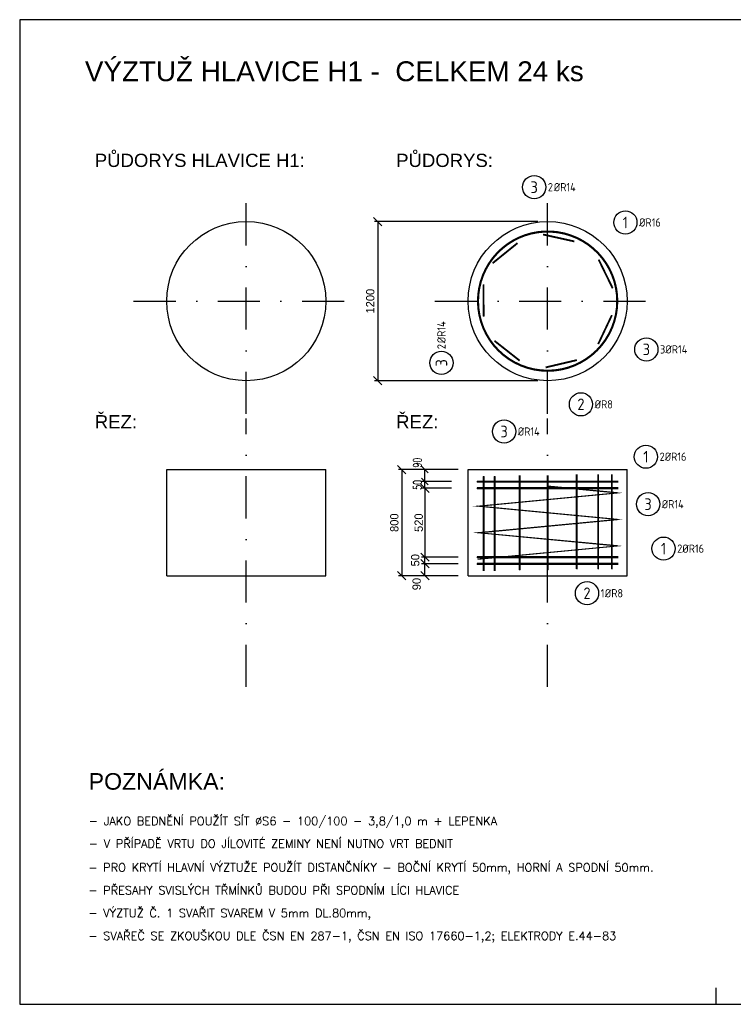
# Model space of a CAD drawing. Header units: millimetres. Extents: x 0 to 10761, y 0 to 7425.
# Tile 1 of 2: x 0 to 5380, y 0 to 7425. Entities that reach past the tile are written whole.
import ezdxf
from ezdxf.enums import TextEntityAlignment as Align

# ---------------------------------------------------------------- set-up
doc = ezdxf.new("R2010")
doc.units = ezdxf.units.MM
doc.header["$LTSCALE"] = 50
doc.linetypes.add('CERCHOVANA2', pattern=[12.7, 6.35, -3.175, 0, -3.175])
for name, color, linetype in [('CBMA0_12', 4, 'Continuous'), ('HLAVICE', 2, 'Continuous'), ('KOTY', 4, 'Continuous'), ('KOTY25', 7, 'Continuous'), ('MODUL', 1, 'CERCHOVANA2'), ('PILOTA', 4, 'Continuous'), ('TEXT05', 6, 'Continuous')]:
    doc.layers.add(name, color=color, linetype=linetype)
doc.styles.add('PAVLA', font='ARIAL.TTF')
doc.styles.add('RECOC_ISO9', font='ISO9.shx')
doc.styles.add('RomanS', font='romans.shx')
doc.styles.add('SIMPLEX', font='simplex.shx', dxfattribs={"width": 0.7})
doc.dimstyles.new('CKB', dxfattribs={"dimtxt": 400, "dimasz": 400, "dimexe": 200, "dimexo": 2554.988846, "dimgap": 200, "dimtad": 1, "dimdec": 3, "dimrnd": 1, "dimzin": 0, "dimdsep": 46, "dimtxsty": 'SIMPLEX', "dimblk1": 'OBLIQUE', "dimblk2": 'OBLIQUE', "dimsah": 1, "dimcen": 90, "dimdle": 200, "dimclrd": 141, "dimclre": 141, "dimclrt": 141, "dimadec": 0, "dimazin": 0, "dimtfac": 1, "dimtdec": 3, "dimtix": 1, "dimtmove": 2, "dimatfit": 3, "dimldrblk": 'OBLIQUE', "dimfxl": 0, "dimtolj": 1, "dimtzin": 0, "dimarcsym": 0})
doc.dimstyles.new('ISO-25', dxfattribs={"dimtxt": 2.5, "dimasz": 2.5, "dimexe": 1.25, "dimexo": 0.625, "dimtad": 1, "dimtxsty": 'Standard', "dimcen": 2.5, "dimadec": 0, "dimazin": 0, "dimtfac": 1, "dimtmove": 0, "dimatfit": 3, "dimfxl": 0, "dimarcsym": 0})

# ---------------------------------------------------------------- blocks, each defined once
blk = doc.blocks.new('*U12', base_point=(15165.8, 4002.6))
at = {"color": 7}
blk.add_lwpolyline([(15841.9, 4131.6, 0, 0, 0), (15736, 4036.1, 25, 0, 0), (15698.8, 4002.6, 0, 0, 0)], format="xyseb", close=True, dxfattribs=at)
at = {"color": 200, "const_width": 16}
blk.add_lwpolyline([(14632.8, 4002.6), (15698.8, 4002.6)], dxfattribs=at)
at = {"color": 200}
blk.add_lwpolyline([(14632.8, 4002.6), (15698.8, 4002.6)], dxfattribs=at)
blk = doc.blocks.new('*U13', base_point=(15165.8, 3952.6))
at = {"color": 7}
blk.add_lwpolyline([(15849.3, 4124.3, 0, 0, 0), (15731.8, 3990.2, 25, 0, 0), (15698.8, 3952.6, 0, 0, 0)], format="xyseb", close=True, dxfattribs=at)
at = {"color": 200, "const_width": 16}
blk.add_lwpolyline([(14632.8, 3952.6), (15698.8, 3952.6)], dxfattribs=at)
at = {"color": 200}
blk.add_lwpolyline([(14632.8, 3952.6), (15698.8, 3952.6)], dxfattribs=at)
blk = doc.blocks.new('*U14', base_point=(15165.8, 4002.6))
at = {"color": 240}
blk.add_circle((15906.9, 4190.1), 87.5, dxfattribs=at)
for name, p in [('*U12', (15165.8, 4002.6)), ('*U13', (15165.8, 3952.6))]:
    blk.add_blockref(name, p)
at = {"color": 3, "style": 'RECOC_ISO9'}
blk.add_text('1', height=87.5, dxfattribs=at).set_placement((15906.9, 4190.1), align=Align.MIDDLE_CENTER)
at = {"style": 'RECOC_ISO9'}
blk.add_text('2%%cR16', height=62.5, dxfattribs=at).set_placement((16010.1, 4190.1), align=Align.MIDDLE_LEFT)
blk = doc.blocks.new('*U11', base_point=(15165.8, 5363.3))
at = {"color": 200, "const_width": 16}
blk.add_lwpolyline([(15690.8, 5362.7, 1.000632), (14640.8, 5363.3, 1), (15690.8, 5363.3, 0.134451)], format="xyb", dxfattribs=at)
at = {"color": 200}
blk.add_lwpolyline([(15690.8, 5362.7, 1.000632), (14640.8, 5363.3, 1), (15690.8, 5363.3, 0.134451)], format="xyb", dxfattribs=at)
at = {"color": 7}
blk.add_lwpolyline([(15681.3, 5904.8, 0, 0, 0), (15537.7, 5799.9, 25, 0, 0), (15497.3, 5770.4, 0, 0, 0)], format="xyseb", close=True, dxfattribs=at)
at = {"color": 140, "const_width": 16}
blk.add_lwpolyline([(15690.8, 5363.3, 0.134451), (15617.6, 5630.8, 0.134129)], format="xyb", dxfattribs=at)
at = {"color": 140}
blk.add_lwpolyline([(15690.8, 5363.3, 0.134451), (15617.6, 5630.8, 0.134129)], format="xyb", dxfattribs=at)
at = {"color": 7}
blk.add_circle((15752, 5956.5), 87.5, dxfattribs=at)
at = {"color": 3, "style": 'RECOC_ISO9'}
blk.add_text('1', height=87.5, dxfattribs=at).set_placement((15752, 5956.5), align=Align.MIDDLE_CENTER)
at = {"style": 'RECOC_ISO9'}
blk.add_text('%%cR16', height=62.5, dxfattribs=at).set_placement((15855.1, 5956.5), align=Align.MIDDLE_LEFT)
blk = doc.blocks.new('_Oblique')
at = {"color": 0, "linetype": 'ByBlock', "lineweight": -2}
blk.add_line((-0.5, -0.5), (0.5, 0.5), dxfattribs=at)
blk = doc.blocks.new('*D70')
at = {"layer": 'Defpoints', "color": 0}
for p in [(3980.4, 5902.6), (2699.4, 4702.6), (3980.4, 4702.6)]:
    blk.add_point(p, dxfattribs=at)
at = {"layer": 'KOTY', "color": 0, "lineweight": -2}
for p, q in [((3905.4, 5902.6), (2674.4, 5902.6)), ((2699.4, 5902.6), (2699.4, 4702.6)), ((3905.4, 4702.6), (2674.4, 4702.6))]:
    blk.add_line(p, q, dxfattribs=at)
at = {"layer": 'KOTY', "color": 0, "lineweight": -2, "xscale": 62.5, "yscale": 62.5, "zscale": 62.5}
for p, rotation in [((2699.4, 5902.6), 90), ((2699.4, 4702.6), 270)]:
    blk.add_blockref('_Oblique', p, dxfattribs=dict(at, rotation=rotation))
at = {"layer": 'KOTY', "color": 0, "insert": (2643.2, 5302.6), "char_height": 62.5, "attachment_point": 5, "rotation": 90}
blk.add_mtext('1200', dxfattribs=at)
blk = doc.blocks.new('*D71')
at = {"layer": 'CBMA0_12', "color": 4, "lineweight": -2}
for p, q in [((3255.4, 4031.9), (3030.4, 4031.9)), ((3055.4, 3941.9), (3055.4, 4031.9)), ((3255.4, 3941.9), (3030.4, 3941.9))]:
    blk.add_line(p, q, dxfattribs=at)
at = {"layer": 'Defpoints', "color": 0}
for p in [(3055.4, 4031.9), (3380.4, 4031.9), (3380.4, 3941.9)]:
    blk.add_point(p, dxfattribs=at)
at = {"layer": 'CBMA0_12', "color": 4, "lineweight": -2, "xscale": 50, "yscale": 50, "zscale": 50}
for p, rotation in [((3055.4, 4031.9), 90), ((3055.4, 3941.9), 270)]:
    blk.add_blockref('_Oblique', p, dxfattribs=dict(at, rotation=rotation))
at = {"layer": 'CBMA0_12', "color": 4, "insert": (2998.4, 4084.6), "char_height": 62.5, "attachment_point": 5, "rotation": 90, "style": 'SIMPLEX'}
blk.add_mtext('\\A1;90', dxfattribs=at)
blk = doc.blocks.new('*D72')
at = {"layer": 'CBMA0_12', "color": 4, "lineweight": -2}
for p, q in [((3255.4, 3941.9), (3030.4, 3941.9)), ((3055.4, 3941.9), (3055.4, 3991.9)), ((3055.4, 3891.9), (3055.4, 3941.9)), ((3255.4, 3891.9), (3030.4, 3891.9)), ((3055.4, 3891.9), (3055.4, 3841.9))]:
    blk.add_line(p, q, dxfattribs=at)
at = {"layer": 'Defpoints', "color": 0}
for p in [(3055.4, 3941.9), (3380.4, 3941.9), (3380.4, 3891.9)]:
    blk.add_point(p, dxfattribs=at)
at = {"layer": 'CBMA0_12', "color": 4, "lineweight": -2, "xscale": 50, "yscale": 50, "zscale": 50}
for p, rotation in [((3055.4, 3941.9), 270), ((3055.4, 3891.9), 90)]:
    blk.add_blockref('_Oblique', p, dxfattribs=dict(at, rotation=rotation))
at = {"layer": 'CBMA0_12', "color": 4, "insert": (2999.1, 3916.9), "char_height": 62.5, "attachment_point": 5, "rotation": 90, "style": 'SIMPLEX'}
blk.add_mtext('\\A1;50', dxfattribs=at)
blk = doc.blocks.new('*U15', base_point=(15165.8, 2832.6))
at = {"color": 200, "const_width": 16}
blk.add_lwpolyline([(14632.8, 2832.6), (15698.8, 2832.6)], dxfattribs=at)
at = {"color": 200}
blk.add_lwpolyline([(14632.8, 2832.6), (15698.8, 2832.6)], dxfattribs=at)
at = {"color": 7}
blk.add_lwpolyline([(15953.8, 2880.8, 0, 0, 0), (15747.9, 2841.9, 25, 0, 0), (15698.8, 2832.6, 0, 0, 0)], format="xyseb", close=True, dxfattribs=at)
blk = doc.blocks.new('*U16', base_point=(15165.8, 2782.6))
at = {"color": 7}
blk.add_lwpolyline([(15956.8, 2869.2, 0, 0, 0), (15746.2, 2798.5, 25, 0, 0), (15698.8, 2782.6, 0, 0, 0)], format="xyseb", close=True, dxfattribs=at)
at = {"color": 200, "const_width": 16}
blk.add_lwpolyline([(14632.8, 2782.6), (15698.8, 2782.6)], dxfattribs=at)
at = {"color": 200}
blk.add_lwpolyline([(14632.8, 2782.6), (15698.8, 2782.6)], dxfattribs=at)
blk = doc.blocks.new('*U17', base_point=(15165.8, 2832.6))
at = {"color": 240}
blk.add_circle((16039.8, 2897), 87.5, dxfattribs=at)
for name, p in [('*U15', (15165.8, 2832.6)), ('*U16', (15165.8, 2782.6))]:
    blk.add_blockref(name, p)
at = {"color": 3, "style": 'RECOC_ISO9'}
blk.add_text('1', height=87.5, dxfattribs=at).set_placement((16039.8, 2897), align=Align.MIDDLE_CENTER)
at = {"style": 'RECOC_ISO9'}
blk.add_text('2%%cR16', height=62.5, dxfattribs=at).set_placement((16142.9, 2897), align=Align.MIDDLE_LEFT)
blk = doc.blocks.new('*D74')
at = {"layer": 'Defpoints', "color": 0}
for p in [(3055.4, 3371.9), (3379.8, 3371.9), (3379.8, 3321.9)]:
    blk.add_point(p, dxfattribs=at)
at = {"layer": 'KOTY', "color": 0, "lineweight": -2}
for p, q in [((3304.8, 3371.9), (3030.4, 3371.9)), ((3055.4, 3321.9), (3055.4, 3371.9)), ((3304.8, 3321.9), (3030.4, 3321.9))]:
    blk.add_line(p, q, dxfattribs=at)
at = {"layer": 'KOTY', "color": 0, "lineweight": -2, "xscale": 62.5, "yscale": 62.5, "zscale": 62.5}
for p, rotation in [((3055.4, 3371.9), 90), ((3055.4, 3321.9), 270)]:
    blk.add_blockref('_Oblique', p, dxfattribs=dict(at, rotation=rotation))
at = {"layer": 'KOTY', "color": 0, "insert": (2982.3, 3349), "char_height": 62.5, "attachment_point": 5, "rotation": 90}
blk.add_mtext('50', dxfattribs=at)
blk = doc.blocks.new('*D75')
at = {"layer": 'Defpoints', "color": 0}
for p in [(3055.4, 3321.9), (3379.8, 3321.9), (3379.8, 3231.9)]:
    blk.add_point(p, dxfattribs=at)
at = {"layer": 'KOTY', "color": 0, "lineweight": -2}
for p, q in [((3304.8, 3321.9), (3030.4, 3321.9)), ((3055.4, 3231.9), (3055.4, 3321.9)), ((3304.8, 3231.9), (3030.4, 3231.9))]:
    blk.add_line(p, q, dxfattribs=at)
at = {"layer": 'KOTY', "color": 0, "lineweight": -2, "xscale": 62.5, "yscale": 62.5, "zscale": 62.5}
for p, rotation in [((3055.4, 3321.9), 90), ((3055.4, 3231.9), 270)]:
    blk.add_blockref('_Oblique', p, dxfattribs=dict(at, rotation=rotation))
at = {"layer": 'KOTY', "color": 0, "insert": (2992.9, 3169.1), "char_height": 62.5, "attachment_point": 5, "rotation": 90}
blk.add_mtext('90', dxfattribs=at)
blk = doc.blocks.new('*D76')
at = {"layer": 'Defpoints', "color": 0}
for p in [(3380.4, 4031.9), (2881, 3231.9), (3380.4, 3231.9)]:
    blk.add_point(p, dxfattribs=at)
at = {"layer": 'KOTY', "color": 0, "lineweight": -2}
for p, q in [((3305.4, 4031.9), (2856, 4031.9)), ((2881, 4031.9), (2881, 3231.9)), ((3305.4, 3231.9), (2856, 3231.9))]:
    blk.add_line(p, q, dxfattribs=at)
at = {"layer": 'KOTY', "color": 0, "lineweight": -2, "xscale": 62.5, "yscale": 62.5, "zscale": 62.5}
for p, rotation in [((2881, 4031.9), 90), ((2881, 3231.9), 270)]:
    blk.add_blockref('_Oblique', p, dxfattribs=dict(at, rotation=rotation))
at = {"layer": 'KOTY', "color": 0, "insert": (2824.8, 3631.9), "char_height": 62.5, "attachment_point": 5, "rotation": 90}
blk.add_mtext('800', dxfattribs=at)
blk = doc.blocks.new('*D77')
at = {"layer": 'Defpoints', "color": 0}
for p in [(3380.4, 3891.9), (3055.4, 3371.9), (3379.8, 3371.9)]:
    blk.add_point(p, dxfattribs=at)
at = {"layer": 'KOTY', "lineweight": -2}
for p, q in [((3255.4, 3891.9), (3030.4, 3891.9)), ((3055.4, 3891.9), (3055.4, 3371.9)), ((3254.8, 3371.9), (3030.4, 3371.9))]:
    blk.add_line(p, q, dxfattribs=at)
at = {"layer": 'KOTY', "lineweight": -2, "xscale": 62.5, "yscale": 62.5, "zscale": 62.5}
for p, rotation in [((3055.4, 3891.9), 90), ((3055.4, 3371.9), 270)]:
    blk.add_blockref('_Oblique', p, dxfattribs=dict(at, rotation=rotation))
at = {"layer": 'KOTY', "insert": (3008.5, 3631.9), "char_height": 62.5, "attachment_point": 5, "rotation": 90}
blk.add_mtext('520', dxfattribs=at)
blk = doc.blocks.new('*U95', base_point=(3980.5, 4806.4))
at = {"color": 7}
blk.add_lwpolyline([(4638.5, 4923.8, 0, 0, 0), (4093, 4829.7, 25, 0, 0), (4043.8, 4821.2, 0, 0, 0)], format="xyseb", dxfattribs=at)
at = {"color": 200, "const_width": 14}
blk.add_lwpolyline([(3965.9, 4802.9), (4199.6, 4857.8)], dxfattribs=at)
at = {"color": 200}
blk.add_lwpolyline([(3965.9, 4802.9), (4199.6, 4857.8)], dxfattribs=at)
blk = doc.blocks.new('*U96', base_point=(4368.5, 4993.3))
at = {"color": 200, "const_width": 14}
blk.add_lwpolyline([(4362, 4979.7), (4464.8, 5196.7)], dxfattribs=at)
at = {"color": 200}
blk.add_lwpolyline([(4362, 4979.7), (4464.8, 5196.7)], dxfattribs=at)
at = {"color": 7}
blk.add_lwpolyline([(4642.1, 4967.2, 0, 0, 0), (4443.6, 5035.7, 25, 0, 0), (4396.3, 5052, 0, 0, 0)], format="xyseb", dxfattribs=at)
blk = doc.blocks.new('*U97', base_point=(4464.2, 5413.1))
at = {"color": 200, "const_width": 14}
blk.add_lwpolyline([(4470.8, 5399.6), (4365.3, 5615.3)], dxfattribs=at)
at = {"color": 200}
blk.add_lwpolyline([(4470.8, 5399.6), (4365.3, 5615.3)], dxfattribs=at)
at = {"color": 7}
blk.add_lwpolyline([(4683, 5015.6, 0, 0, 0), (4459.5, 5427.6, 25, 0, 0), (4435.7, 5471.5, 0, 0, 0)], format="xyseb", dxfattribs=at)
blk = doc.blocks.new('*U98', base_point=(3980.5, 4806.4))
at = {"color": 240}
blk.add_circle((4724.8, 4938.7), 87.5, dxfattribs=at)
for name, p in [('*U97', (4464.2, 5413.1)), ('*U96', (4368.5, 4993.3)), ('*U95', (3980.5, 4806.4))]:
    blk.add_blockref(name, p)
at = {"color": 3, "style": 'RECOC_ISO9'}
blk.add_text('3', height=87.5, dxfattribs=at).set_placement((4724.8, 4938.7), align=Align.MIDDLE_CENTER)
at = {"style": 'RECOC_ISO9'}
for s, p in [('3', (4827.9, 4938.7)), ('%%cR14', (4868.1, 4938.7))]:
    blk.add_text(s, height=62.5, dxfattribs=at).set_placement(p, align=Align.MIDDLE_LEFT)
blk = doc.blocks.new('*U102', base_point=(3496.6, 5413))
at = {"color": 200, "const_width": 14}
blk.add_lwpolyline([(3496.5, 5428), (3498, 5188)], dxfattribs=at)
at = {"color": 200}
blk.add_lwpolyline([(3496.5, 5428), (3498, 5188)], dxfattribs=at)
at = {"color": 7}
blk.add_lwpolyline([(3226.1, 4911.7, 0, 0, 0), (3470.6, 5305.5, 25, 0, 0), (3497, 5348, 0, 0, 0)], format="xyseb", dxfattribs=at)
blk = doc.blocks.new('*U103', base_point=(3592.5, 4993.2))
at = {"color": 200, "const_width": 14}
blk.add_lwpolyline([(3580.7, 5002.5), (3769.3, 4854)], dxfattribs=at)
at = {"color": 200}
blk.add_lwpolyline([(3580.7, 5002.5), (3769.3, 4854)], dxfattribs=at)
at = {"color": 7}
blk.add_lwpolyline([(3264.8, 4858.6, 0, 0, 0), (3595, 4940.9, 25, 0, 0), (3643.6, 4953, 0, 0, 0)], format="xyseb", dxfattribs=at)
blk = doc.blocks.new('*U104', base_point=(3496.6, 5413))
at = {"color": 240}
blk.add_circle((3179.9, 4837.4), 87.5, dxfattribs=at)
for name, p in [('*U102', (3496.6, 5413)), ('*U103', (3592.5, 4993.2))]:
    blk.add_blockref(name, p)
at = {"style": 'RECOC_ISO9'}
for s, p in [('%%cR14', (3179.9, 4985.2)), ('2', (3179.9, 4940.5))]:
    blk.add_text(s, height=62.5, rotation=90, dxfattribs=at).set_placement(p, align=Align.MIDDLE_LEFT)
at = {"color": 3, "style": 'RECOC_ISO9'}
blk.add_text('3', height=87.5, rotation=90, dxfattribs=at).set_placement((3179.9, 4837.4), align=Align.MIDDLE_CENTER)
blk = doc.blocks.new('*U108', base_point=(3578.3, 5598.8))
at = {"color": 7}
blk.add_lwpolyline([(3841.4, 6083.1, 0, 0, 0), (3650.4, 5684.8, 25, 0, 0), (3628.8, 5639.7, 0, 0, 0)], format="xyseb", dxfattribs=at)
at = {"color": 200, "const_width": 14}
blk.add_lwpolyline([(3566.6, 5589.4), (3753.3, 5740.3)], dxfattribs=at)
at = {"color": 200}
blk.add_lwpolyline([(3566.6, 5589.4), (3753.3, 5740.3)], dxfattribs=at)
blk = doc.blocks.new('*U109', base_point=(3961.3, 5801.7))
at = {"color": 7}
blk.add_lwpolyline([(3910.9, 6080.4, 0, 0, 0), (4006.6, 5834.3, 25, 0, 0), (4024.7, 5787.7, 0, 0, 0)], format="xyseb", dxfattribs=at)
at = {"color": 200, "const_width": 14}
blk.add_lwpolyline([(3946.6, 5805), (4181, 5753)], dxfattribs=at)
at = {"color": 200}
blk.add_lwpolyline([(3946.6, 5805), (4181, 5753)], dxfattribs=at)
blk = doc.blocks.new('*U110', base_point=(3578.3, 5598.8))
at = {"color": 240}
blk.add_circle((3879.2, 6162), 87.5, dxfattribs=at)
for name, p in [('*U108', (3578.3, 5598.8)), ('*U109', (3961.3, 5801.7))]:
    blk.add_blockref(name, p)
at = {"color": 3, "style": 'RECOC_ISO9'}
blk.add_text('3', height=87.5, dxfattribs=at).set_placement((3879.2, 6162), align=Align.MIDDLE_CENTER)
at = {"style": 'RECOC_ISO9'}
for s, p in [('2', (3982.4, 6162)), ('%%cR14', (4027, 6162))]:
    blk.add_text(s, height=62.5, dxfattribs=at).set_placement(p, align=Align.MIDDLE_LEFT)
blk = doc.blocks.new('*U115', base_point=(4199.6, 3988.9))
at = {"color": 200, "const_width": 14}
blk.add_lwpolyline([(4199.6, 3995.9), (4199.6, 3281.9)], dxfattribs=at)
at = {"color": 200}
blk.add_lwpolyline([(4199.6, 3995.9), (4199.6, 3281.9)], dxfattribs=at)
at = {"color": 7}
blk.add_lwpolyline([(4656.3, 3739.2, 0, 0, 0), (4246.1, 3576.4, 25, 0, 0), (4199.6, 3557.9, 0, 0, 0)], format="xyseb", dxfattribs=at)
blk = doc.blocks.new('*U116', base_point=(4362, 3988.9))
at = {"color": 200, "const_width": 14}
blk.add_lwpolyline([(4362, 3995.9), (4362, 3281.9)], dxfattribs=at)
at = {"color": 200}
blk.add_lwpolyline([(4362, 3995.9), (4362, 3281.9)], dxfattribs=at)
at = {"color": 7}
blk.add_lwpolyline([(4661.6, 3728.2, 0, 0, 0), (4405.5, 3582.6, 25, 0, 0), (4362, 3557.9, 0, 0, 0)], format="xyseb", dxfattribs=at)
blk = doc.blocks.new('*U117', base_point=(4464.8, 3988.9))
at = {"color": 200, "const_width": 14}
blk.add_lwpolyline([(4464.8, 3995.9), (4464.8, 3281.9)], dxfattribs=at)
at = {"color": 200}
blk.add_lwpolyline([(4464.8, 3995.9), (4464.8, 3281.9)], dxfattribs=at)
at = {"color": 7}
blk.add_lwpolyline([(4668.7, 3717.5, 0, 0, 0), (4504.2, 3588.8, 25, 0, 0), (4464.8, 3557.9, 0, 0, 0)], format="xyseb", dxfattribs=at)
blk = doc.blocks.new('*U118', base_point=(4199.6, 3988.9))
at = {"color": 7}
blk.add_circle((4737.7, 3771.5), 87.5, dxfattribs=at)
for name, p in [('*U115', (4199.6, 3988.9)), ('*U116', (4362, 3988.9)), ('*U117', (4464.8, 3988.9))]:
    blk.add_blockref(name, p)
at = {"color": 3, "style": 'RECOC_ISO9'}
blk.add_text('3', height=87.5, dxfattribs=at).set_placement((4737.7, 3771.5), align=Align.MIDDLE_CENTER)
at = {"style": 'RECOC_ISO9'}
blk.add_text('%%cR14', height=62.5, dxfattribs=at).set_placement((4840.8, 3771.5), align=Align.MIDDLE_LEFT)
blk = doc.blocks.new('*U124', base_point=(3498, 3974.9))
at = {"color": 7}
blk.add_lwpolyline([(3615.9, 4239.9, 0, 0, 0), (3518.8, 4027.4, 25, 0, 0), (3498, 3981.9, 0, 0, 0)], format="xyseb", dxfattribs=at)
at = {"color": 200, "const_width": 14}
blk.add_lwpolyline([(3498, 3981.9), (3498, 3267.9)], dxfattribs=at)
at = {"color": 200}
blk.add_lwpolyline([(3498, 3981.9), (3498, 3267.9)], dxfattribs=at)
blk = doc.blocks.new('*U125', base_point=(3580.7, 3974.9))
at = {"color": 7}
blk.add_lwpolyline([(3634.1, 4233.9, 0, 0, 0), (3591, 4030.8, 25, 0, 0), (3580.7, 3981.9, 0, 0, 0)], format="xyseb", dxfattribs=at)
at = {"color": 200, "const_width": 14}
blk.add_lwpolyline([(3580.7, 3981.9), (3580.7, 3267.9)], dxfattribs=at)
at = {"color": 200}
blk.add_lwpolyline([(3580.7, 3981.9), (3580.7, 3267.9)], dxfattribs=at)
blk = doc.blocks.new('*U126', base_point=(3769.3, 3981.9))
at = {"color": 7}
blk.add_lwpolyline([(3681.5, 4237, 0, 0, 0), (3752.6, 4036.1, 25, 0, 0), (3769.3, 3988.9, 0, 0, 0)], format="xyseb", dxfattribs=at)
at = {"color": 200, "const_width": 14}
blk.add_lwpolyline([(3769.3, 3988.9), (3769.3, 3274.9)], dxfattribs=at)
at = {"color": 200}
blk.add_lwpolyline([(3769.3, 3988.9), (3769.3, 3274.9)], dxfattribs=at)
blk = doc.blocks.new('*U127', base_point=(3980.5, 3981.9))
at = {"color": 7}
blk.add_lwpolyline([(3713.9, 4257.4, 0, 0, 0), (3945.3, 4024.4, 25, 0, 0), (3980.5, 3988.9, 0, 0, 0)], format="xyseb", dxfattribs=at)
at = {"color": 200, "const_width": 14}
blk.add_lwpolyline([(3980.5, 3988.9), (3980.5, 3274.9)], dxfattribs=at)
at = {"color": 200}
blk.add_lwpolyline([(3980.5, 3988.9), (3980.5, 3274.9)], dxfattribs=at)
blk = doc.blocks.new('*U128', base_point=(3498, 3974.9))
at = {"color": 7}
blk.add_circle((3652.3, 4319.5), 87.5, dxfattribs=at)
for name, p in [('*U124', (3498, 3974.9)), ('*U125', (3580.7, 3974.9)), ('*U126', (3769.3, 3981.9)), ('*U127', (3980.5, 3981.9))]:
    blk.add_blockref(name, p)
at = {"color": 3, "style": 'RECOC_ISO9'}
blk.add_text('3', height=87.5, dxfattribs=at).set_placement((3652.3, 4319.5), align=Align.MIDDLE_CENTER)
at = {"style": 'RECOC_ISO9'}
blk.add_text('%%cR14', height=62.5, dxfattribs=at).set_placement((3755.4, 4319.5), align=Align.MIDDLE_LEFT)
blk = doc.blocks.new('*U132', base_point=(3980.4, 5302.6))
at = {"color": 200, "const_width": 8}
blk.add_lwpolyline([(4505.4, 5302.6, -1), (3455.4, 5302.6, -1), (4505.4, 5302.6, -1)], format="xyb", dxfattribs=at)
at = {"color": 200}
blk.add_lwpolyline([(4505.4, 5302.6, -1), (3455.4, 5302.6, -1), (4505.4, 5302.6, -1)], format="xyb", dxfattribs=at)
at = {"color": 7}
blk.add_lwpolyline([(4202.5, 4606.9, 0, 0, 0), (4150.7, 4753.5, 25, 0, 0), (4134, 4800.6, 0, 0, 0)], format="xyseb", dxfattribs=at)
blk.add_circle((4231.6, 4524.4), 87.5, dxfattribs=at)
at = {"color": 3, "style": 'RECOC_ISO9'}
blk.add_text('2', height=87.5, dxfattribs=at).set_placement((4231.6, 4524.4), align=Align.MIDDLE_CENTER)
at = {"style": 'RECOC_ISO9'}
blk.add_text('%%cR8', height=62.5, dxfattribs=at).set_placement((4334.7, 4524.4), align=Align.MIDDLE_LEFT)
blk = doc.blocks.new('*U134', base_point=(3455.4, 3356.3))
at = {"color": 200, "const_width": 8}
blk.add_lwpolyline([(3455.4, 3356.3), (4505.4, 3456.3), (3455.4, 3556.3), (4505.4, 3656.3), (3455.4, 3756.3), (4505.4, 3856.3), (3980.4, 3906.3)], dxfattribs=at)
at = {"color": 200}
blk.add_lwpolyline([(3455.4, 3356.3), (4505.4, 3456.3), (3455.4, 3556.3), (4505.4, 3656.3), (3455.4, 3756.3), (4505.4, 3856.3), (3980.4, 3906.3)], dxfattribs=at)
at = {"color": 7}
blk.add_lwpolyline([(4248.5, 3182.2, 0, 0, 0), (4156.8, 3443.9, 25, 0, 0), (4140.3, 3491.1, 0, 0, 0)], format="xyseb", dxfattribs=at)
at = {"color": 240}
blk.add_circle((4277.4, 3099.7), 87.5, dxfattribs=at)
at = {"color": 3, "style": 'RECOC_ISO9'}
blk.add_text('2', height=87.5, dxfattribs=at).set_placement((4277.4, 3099.7), align=Align.MIDDLE_CENTER)
at = {"style": 'RECOC_ISO9'}
for s, p in [('1', (4380.5, 3099.7)), ('%%cR8', (4411.8, 3099.7))]:
    blk.add_text(s, height=62.5, dxfattribs=at).set_placement(p, align=Align.MIDDLE_LEFT)

msp = doc.modelspace()

# ---------------------------------------------------------------- linework, layer by layer
msp.add_line((5250, 0), (5250, 124.688))
at = {"layer": 'HLAVICE'}
for p, q in [((1108.565, 3231.936), (1108.565, 4031.936)), ((1108.565, 4031.936), (2308.565, 4031.936)), ((2308.565, 3231.936), (2308.565, 4031.936)), ((3380.429, 4031.936), (4580.429, 4031.936)), ((3380.429, 3231.936), (3380.429, 4031.936)), ((4580.429, 3231.936), (4580.429, 4031.936)), ((1108.565, 3231.936), (2308.565, 3231.936)), ((3380.429, 3231.936), (4580.429, 3231.936))]:
    msp.add_line(p, q, dxfattribs=at)
for centre in [(1708.565, 5302.643), (3980.429, 5302.643)]:
    msp.add_circle(centre, 600, dxfattribs=at)
at = {"layer": 'KOTY25', "linetype": 'Continuous'}
msp.add_lwpolyline([(0, 0), (10500, 0), (10500, 7425), (0, 7425)], close=True, dxfattribs=at)
at = {"layer": 'MODUL'}
for p, q in [((1708.565, 4452.643), (1708.565, 6152.643)), ((3980.429, 4452.643), (3980.429, 6152.643)), ((858.565, 5302.643), (2558.565, 5302.643)), ((3130.429, 5302.643), (4830.429, 5302.643)), ((1708.565, 2394.515), (1708.565, 4416.895)), ((3980.429, 2394.515), (3980.429, 4416.895))]:
    msp.add_line(p, q, dxfattribs=at)

# ---------------------------------------------------------------- block references
at = {"layer": 'KOTY25'}
for name, p in [('*U110', (3578.278, 5598.847)), ('*U11', (3980.429, 5302.643)), ('*U132', (3980.429, 5302.643)), ('*U98', (3980.507, 4806.389)), ('*U104', (3496.6, 5412.993)), ('*U128', (3498.016, 3974.936)), ('*U14', (3980.429, 3941.936)), ('*U118', (4199.589, 3988.936)), ('*U134', (3455.429, 3356.32)), ('*U17', (3980.429, 3371.936))]:
    msp.add_blockref(name, p, dxfattribs=at)

# ---------------------------------------------------------------- texts
at = {"layer": 'PILOTA', "style": 'RomanS'}
for s, p in [('- JAKO BEDNĚNÍ POUŽÍT SÍT %%CS6 - 100/100 - 3,8/1,0 m + LEPENKA ', (521.339, 1350.692)), ('- V PŘÍPADĚ VRTU DO JÍLOVITÉ ZEMINY NENÍ NUTNO VRT BEDNIT', (521.339, 1180.357)), ('- PRO KRYTÍ HLAVNÍ VÝZTUŽE POUŽÍT DISTANČNÍKY - BOČNÍ KRYTÍ 50mm, HORNÍ A SPODNÍ 50mm.', (517.38, 1000.752)), ('- PŘESAHY SVISLÝCH TŘMÍNKŮ BUDOU PŘI SPODNÍM LÍCI HLAVICE ', (517.38, 828.784)), ('- VÝZTUŽ Č. 1 SVAŘIT SVAREM V 5mm DL.80mm,', (517.38, 656.817)), ('- SVAŘEČ SE ZKOUŠKOU DLE ČSN EN 287-1, ČSN EN ISO 17660-1,2; ELEKTRODY E.44-83', (517.38, 484.85))]:
    msp.add_text(s, height=62.5, dxfattribs=at).set_placement(p)
at = {"layer": 'TEXT05', "style": 'PAVLA'}
for s, height, p in [('VÝZTUŽ HLAVICE H1 -  CELKEM 24 ks  ', 150, (491.804, 6961.134)), ('POZNÁMKA:', 125, (519.632, 1618.374))]:
    msp.add_text(s, height=height, dxfattribs=at).set_placement(p)
at = {"layer": 'TEXT05', "color": 2, "style": 'PAVLA'}
for s, p in [('PŮDORYS HLAVICE H1:', (566.429, 6314.261)), ('PŮDORYS:', (2838.606, 6314.261)), ('ŘEZ:', (566.429, 4342.845)), ('ŘEZ:', (2838.606, 4342.845))]:
    msp.add_text(s, height=100, dxfattribs=at).set_placement(p)

# ---------------------------------------------------------------- dimensions: what is measured, and where the dimension line sits
at = {"layer": 'CBMA0_12'}
dim = msp.add_linear_dim(base=(3055.37, 4031.936), p1=(3380.429, 3941.936), p2=(3380.429, 4031.936), angle=90, dimstyle='CKB', override={"dimscale": 25, "dimtxt": 2.5, "dimasz": 2, "dimexe": 1, "dimexo": 5, "dimgap": 1, "dimdec": 0, "dimblk1": 'OBLIQUE', "dimblk2": 'OBLIQUE', "dimdle": 0, "dimclrd": 4, "dimclre": 4, "dimclrt": 4}, dxfattribs=at)
dim.commit()
dim.dimension.update_dxf_attribs({"geometry": '*D71', "text_midpoint": (2998.435, 4084.607), "dimtype": 160})
dim = msp.add_linear_dim(base=(3055.37, 3941.936), p1=(3380.429, 3891.936), p2=(3380.429, 3941.936), angle=90, dimstyle='CKB', override={"dimscale": 25, "dimtxt": 2.5, "dimasz": 2, "dimexe": 1, "dimexo": 5, "dimgap": 1, "dimdec": 0, "dimblk1": 'OBLIQUE', "dimblk2": 'OBLIQUE', "dimdle": 0, "dimclrd": 4, "dimclre": 4, "dimclrt": 4}, dxfattribs=at)
dim.commit()
dim.dimension.update_dxf_attribs({"geometry": '*D72', "text_midpoint": (2999.12, 3916.936)})
at = {"layer": 'KOTY'}
for base, p1, p2, override, picture, middle in [((2699.445, 4702.643), (3980.429, 5902.643), (3980.429, 4702.643), {"dimscale": 25, "dimexe": 1, "dimexo": 3, "dimgap": 1, "dimdec": 0, "dimlunit": 2, "dimblk1": 'OBLIQUE', "dimblk2": 'OBLIQUE', "dimsah": 1, "dimtmove": 2}, '*D70', (2643.195, 5302.643)), ((2881.043, 3231.936), (3380.429, 4031.936), (3380.429, 3231.936), {"dimscale": 25, "dimexe": 1, "dimexo": 3, "dimgap": 1, "dimdec": 0, "dimlunit": 2, "dimblk1": 'OBLIQUE', "dimblk2": 'OBLIQUE', "dimsah": 1, "dimtmove": 2}, '*D76', (2824.793, 3631.936)), ((3055.37, 3371.936), (3380.429, 3891.936), (3379.825, 3371.936), {"dimscale": 25, "dimexe": 1, "dimexo": 5, "dimblk1": 'OBLIQUE', "dimblk2": 'OBLIQUE', "dimsah": 1, "dimclrd": 256, "dimclre": 256, "dimclrt": 256, "dimtfac": 25, "dimtmove": 2}, '*D77', (3008.495, 3631.936))]:
    dim = msp.add_linear_dim(base=base, p1=p1, p2=p2, angle=90, dimstyle='ISO-25', override=override, dxfattribs=at)
    dim.commit()
    dim.dimension.update_dxf_attribs({"geometry": picture, "text_midpoint": middle})
for base, p1, p2, picture, middle in [((3055.37, 3371.936), (3379.825, 3321.936), (3379.825, 3371.936), '*D74', (2982.308, 3349.042)), ((3055.37, 3321.936), (3379.825, 3231.936), (3379.825, 3321.936), '*D75', (2992.855, 3169.128))]:
    dim = msp.add_linear_dim(base=base, p1=p1, p2=p2, angle=90, dimstyle='ISO-25', override={"dimscale": 25, "dimexe": 1, "dimexo": 3, "dimgap": 1, "dimdec": 0, "dimlunit": 2, "dimblk1": 'OBLIQUE', "dimblk2": 'OBLIQUE', "dimsah": 1, "dimtmove": 2}, dxfattribs=at)
    dim.commit()
    dim.dimension.update_dxf_attribs({"geometry": picture, "text_midpoint": middle, "dimtype": 160})

doc.saveas('drawing.dxf')
